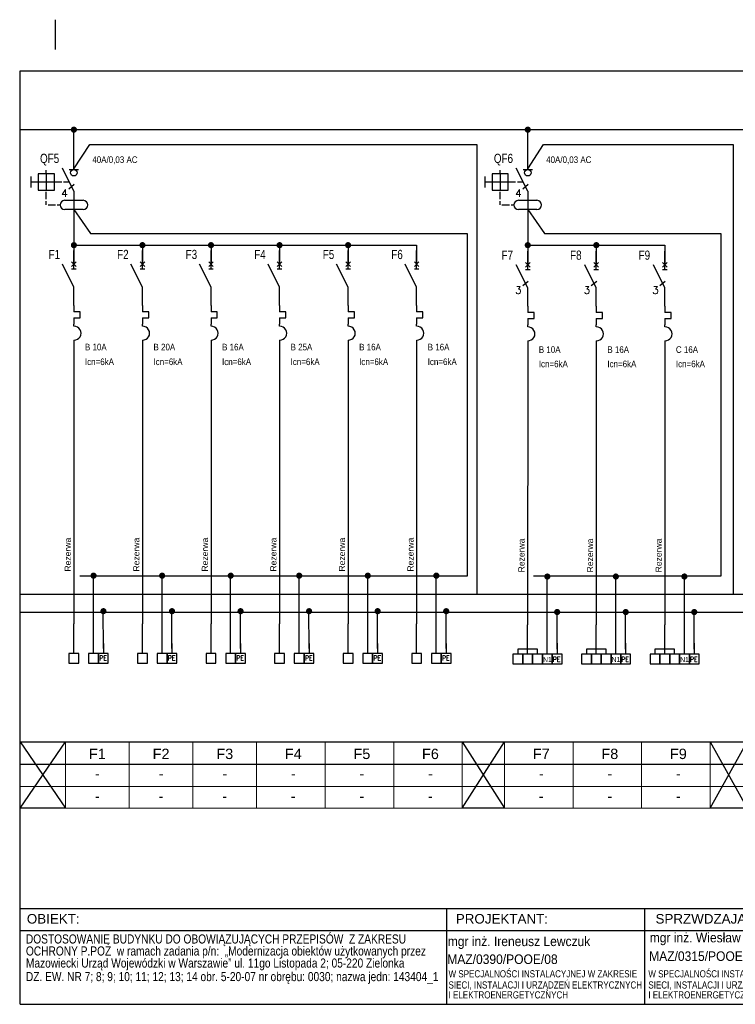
# Model space of a CAD drawing. Header units: millimetres. Extents: x 83969 to 164243, y -22860 to 4849.
# Tile 33 of 116: x 163612 to 163670, y -22377 to -22296. Entities that reach past the tile are written whole.
import ezdxf
from ezdxf.enums import TextEntityAlignment as Align

# ---------------------------------------------------------------- set-up
doc = ezdxf.new("R2010")
doc.units = ezdxf.units.MM
doc.linetypes.add('DASHED', pattern=[19.05, 12.7, -6.35])
doc.layers.get('0').update_dxf_attribs({"color": 251, "lineweight": 0})
for name, color, linetype in [('! GB N', 5, 'Continuous'), ('! GB Odbiory', 7, 'Continuous'), ('! GB Opis', 7, 'Continuous'), ('! GB PE', 96, 'Continuous'), ('! GB Przewody', 7, 'Continuous'), ('! GB Zabezpieczenia', 7, 'Continuous'), ('!TABELKA', 7, 'Continuous'), ('2DE_TXTART', 7, 'Continuous'), ('2DE_TXTCAR', 7, 'Continuous'), ('2DE_TXTFUN', 7, 'Continuous'), ('2DE_TXTLNK', 7, 'Continuous'), ('2DE_TXTMAN', 7, 'Continuous'), ('2DE_TXTNUM', 7, 'Continuous'), ('2DE_TXTORD', 7, 'Continuous'), ('2DE_TXTOTH', 7, 'Continuous'), ('2DE_TXTPFN', 7, 'Continuous'), ('2DE_TXTPIN', 7, 'Continuous'), ('B_strefy', 253, 'Continuous'), ('ROZDZIELNICE', 7, 'Continuous')]:
    doc.layers.add(name, color=color, linetype=linetype)
doc.layers.add('E_schematy 2', color=3, linetype='Continuous', lineweight=20)
doc.layers.add('E_TXT', color=3, linetype='Continuous', lineweight=25)
doc.styles.add('Arial', font='arial.ttf')
doc.styles.add('CP_ATTR', font='ROMANS.SHX')
doc.styles.add('CP_ELATT', font='cp_simplex.shx')
doc.styles.add('CP_ELATT_IT', font='cp_simplex.shx', dxfattribs={"oblique": 15})
doc.styles.add('Romans', font='romans.shx', dxfattribs={"width": 0.8})
doc.styles.get("Standard").update_dxf_attribs({"font": 'arial.ttf'})

# ---------------------------------------------------------------- blocks, each defined once
blk = doc.blocks.new('cpelv_niec07_ns0024h')
for p, q in [((0, 3.38), (0, 7.5)), ((-7.5, 2.2), (-7.5, 3.2)), ((0, -2.5), (-3.12, 3.75)), ((-1.25, 3.38), (1.25, 3.38)), ((-11.7, 1.5), (-11.7, -1.5)), ((-11.7, 0), (-9.7, 0)), ((-9.7, 0), (-5.3, 0)), ((-7.5, 2.2), (-7.5, -2.2)), ((-5.3, 0), (-3.3, 0)), ((-2.8, 0), (-1.25, 0)), ((-1.36, -1.85), (0.11, -0.65)), ((0, -2.5), (0, -10)), ((-7.5, -4.7), (-7.5, -2.7)), ((-7.5, -6.25), (-7.5, -5.2)), ((-2.5, -5), (2.5, -5)), ((-7, -6.25), (-5, -6.25)), ((-4.5, -6.25), (-3.75, -6.25)), ((2.5, -7.5), (-2.5, -7.5))]:
    blk.add_line(p, q)
blk.add_lwpolyline([(-9.7, -2.2), (-5.3, -2.2), (-5.3, 2.2), (-9.7, 2.2)], close=True)
blk.add_circle((0, 2.5), 0.884)
for centre, start, end in [((-2.5, -6.25), 90, 270), ((2.5, -6.25), 270, 90)]:
    blk.add_arc(centre, 1.25, start, end)
at = {"style": 'CP_ATTR'}
blk.add_text('4', height=2, dxfattribs=at).set_placement((-3.4, -4.09))
at = {"linetype": 'ByBlock', "style": 'CP_ELATT_IT', "flags": 9}
for tag in ['VOLTAGE', 'IP', 'CURRENT', 'EL-STATUS', 'POWER', 'PRODUCT-TYPE', 'NUMBER', 'GROUP', 'NAME']:
    blk.add_attdef(tag, (1, 0.94), '', height=0.1, dxfattribs=at)
at = {"layer": '2DE_TXTART', "linetype": 'ByBlock', "style": 'CP_ELATT', "width": 0.9, "flags": 8}
blk.add_attdef('ARTICLE', (5, 5.14), '', height=1.8, dxfattribs=at)
at = {"layer": '2DE_TXTCAR', "linetype": 'ByBlock', "style": 'CP_ELATT', "width": 0.8, "flags": 8}
blk.add_attdef('CHARACTER', text='', height=2.5, dxfattribs=at).set_placement((-9, -6.86), align=Align.RIGHT)
at = {"layer": '2DE_TXTFUN', "linetype": 'ByBlock', "style": 'CP_ELATT', "width": 0.9, "flags": 8}
blk.add_attdef('FUNCTION', (5, -3.86), '', height=1.8, dxfattribs=at)
at = {"layer": '2DE_TXTLNK', "linetype": 'ByBlock', "style": 'CP_ELATT_IT', "oblique": 15, "width": 0.8, "flags": 8}
blk.add_attdef('LINK', text='', height=2.5, dxfattribs=at).set_placement((-9, -10.86), align=Align.RIGHT)
at = {"layer": '2DE_TXTMAN', "linetype": 'ByBlock', "style": 'CP_ELATT', "width": 0.9, "flags": 8}
blk.add_attdef('PRODUCER', (5, 2.14), '', height=1.8, dxfattribs=at)
at = {"layer": '2DE_TXTNUM', "linetype": 'ByBlock', "style": 'CP_ELATT', "width": 0.8, "flags": 8}
blk.add_attdef('TAG', text='', height=2.5, dxfattribs=at).set_placement((-4, 5.14), align=Align.RIGHT)
at = {"layer": '2DE_TXTORD', "linetype": 'ByBlock', "style": 'CP_ELATT', "width": 0.9, "flags": 8}
blk.add_attdef('ORDER-NO', (5, -0.86), '', height=1.8, dxfattribs=at)
at = {"layer": '2DE_TXTOTH', "linetype": 'ByBlock', "style": 'CP_ELATT', "width": 0.9, "flags": 8}
blk.add_attdef('OTHER', (5, -6.86), '', height=1.8, dxfattribs=at)
at = {"layer": '2DE_TXTPFN', "linetype": 'ByBlock', "style": 'CP_ELATT', "width": 0.8, "flags": 8}
blk.add_attdef('CF1', (0.5, 8), '', height=1.8, dxfattribs=at)
blk.add_attdef('CF2', text='', height=1.8, dxfattribs=at).set_placement((0.5, -10.5), align=Align.TOP_LEFT)
at = {"layer": '2DE_TXTPIN', "linetype": 'ByBlock', "style": 'CP_ELATT', "width": 0.8, "flags": 8}
blk.add_attdef('CP1', (-0.8, 5.5), '', height=1.8, rotation=90, dxfattribs=at)
blk.add_attdef('CP2', text='', height=1.8, rotation=90, dxfattribs=at).set_placement((-0.8, -9), align=Align.RIGHT)
blk = doc.blocks.new('cpelv_niec07_ns0026h')
for p, q in [((0, 2.5), (0, 7.5)), ((0, -2.5), (-3.12, 3.75)), ((0.62, 4.38), (-0.63, 3.12)), ((-0.63, 4.38), (0.62, 3.12)), ((-0.63, 2.5), (0.62, 2.5)), ((0, -7.5), (0, -2.5)), ((0, -7.5), (0, -9.15)), ((1.7, -9.15), (0, -9.15)), ((1.7, -10.85), (1.7, -9.15)), ((0, -10.85), (1.7, -10.85)), ((0, -10.85), (0, -12.5)), ((0, -13.12), (0, -12.5)), ((0, -16.87), (0, -17.5))]:
    blk.add_line(p, q)
at = {"linetype": 'Continuous'}
blk.add_line((0, -17.5), (0, -22.5), dxfattribs=at)
blk.add_arc((0.06, -15), 1.88, 268.2798, 91.7202)
at = {"linetype": 'ByBlock', "style": 'CP_ELATT_IT', "flags": 9}
for tag in ['VOLTAGE', 'IP', 'CURRENT', 'EL-STATUS', 'POWER', 'PRODUCT-TYPE', 'NUMBER', 'GROUP', 'NAME']:
    blk.add_attdef(tag, (1, 0.94), '', height=0.1, dxfattribs=at)
at = {"layer": '2DE_TXTART', "linetype": 'ByBlock', "style": 'CP_ELATT', "width": 0.9, "flags": 8}
blk.add_attdef('ARTICLE', (3, 5.14), '', height=1.8, dxfattribs=at)
at = {"layer": '2DE_TXTCAR', "linetype": 'ByBlock', "style": 'CP_ELATT', "width": 0.8, "flags": 8}
blk.add_attdef('CHARACTER', text='', height=2.5, dxfattribs=at).set_placement((-4, -6.86), align=Align.RIGHT)
at = {"layer": '2DE_TXTFUN', "linetype": 'ByBlock', "style": 'CP_ELATT', "width": 0.9, "flags": 8}
blk.add_attdef('FUNCTION', (3, -3.86), '', height=1.8, dxfattribs=at)
at = {"layer": '2DE_TXTLNK', "linetype": 'ByBlock', "style": 'CP_ELATT_IT', "oblique": 15, "width": 0.8, "flags": 8}
blk.add_attdef('LINK', text='', height=2.5, dxfattribs=at).set_placement((-4, -10.86), align=Align.RIGHT)
at = {"layer": '2DE_TXTMAN', "linetype": 'ByBlock', "style": 'CP_ELATT', "width": 0.9, "flags": 8}
blk.add_attdef('PRODUCER', (3, 2.14), '', height=1.8, dxfattribs=at)
at = {"layer": '2DE_TXTNUM', "linetype": 'ByBlock', "style": 'CP_ELATT', "width": 0.8, "flags": 8}
blk.add_attdef('TAG', text='', height=2.5, dxfattribs=at).set_placement((-4, 5.14), align=Align.RIGHT)
at = {"layer": '2DE_TXTORD', "linetype": 'ByBlock', "style": 'CP_ELATT', "width": 0.9, "flags": 8}
blk.add_attdef('ORDER-NO', (3, -0.86), '', height=1.8, dxfattribs=at)
at = {"layer": '2DE_TXTOTH', "linetype": 'ByBlock', "style": 'CP_ELATT', "width": 0.9, "flags": 8}
blk.add_attdef('OTHER', (3, -6.86), '', height=1.8, dxfattribs=at)
at = {"layer": '2DE_TXTPFN', "linetype": 'ByBlock', "style": 'CP_ELATT', "width": 0.8, "flags": 8}
blk.add_attdef('CF1', (0.5, 8), '', height=1.8, dxfattribs=at)
blk.add_attdef('CF2', text='', height=1.8, dxfattribs=at).set_placement((0.5, -23), align=Align.TOP_LEFT)
at = {"layer": '2DE_TXTPIN', "linetype": 'ByBlock', "style": 'CP_ELATT', "width": 0.8, "flags": 8}
blk.add_attdef('CP1', (-0.8, 5.5), '', height=1.8, rotation=90, dxfattribs=at)
blk.add_attdef('CP2', text='', height=1.8, rotation=90, dxfattribs=at).set_placement((-0.8, -20.5), align=Align.RIGHT)
blk = doc.blocks.new('LISTWA 1_N_PE')
for p, q in [((0, -24), (0, 0)), ((16, -24), (16, -8)), ((24, -16), (24, -24))]:
    blk.add_line(p, q)
for points in [[(-4, -32), (4, -32), (4, -24), (-4, -24)], [(12, -32), (20, -32), (20, -24), (12, -24)], [(20, -32), (28, -32), (28, -24), (20, -24)]]:
    blk.add_lwpolyline(points, close=True)
at = {"style": 'Romans', "width": 0.8}
blk.add_text('PE', height=4, dxfattribs=at).set_placement((20.73, -29.79))
at = {"width": 0.75}
blk.add_attdef('N', (12.85, -30.3), '', height=4, dxfattribs=at)
for tag, p in [('PRZEWÓD', (-4.36, -39.93)), ('MOC', (6.8, -47.63))]:
    blk.add_attdef(tag, p, '', height=4.75)
at = {"flags": 4}
blk.add_attdef('NR ', (9.64, -55.59), '', height=4.75, dxfattribs=at)
blk = doc.blocks.new('ZACISKI_3FAZY')
for p, q in [((0, -24), (0, 0)), ((16, -24), (16, -7)), ((24, -15), (24, -24)), ((-8, -20), (-8, -24)), ((8, -20), (-8, -20)), ((8, -24), (8, -20))]:
    blk.add_line(p, q)
for points in [[(-11.93, -32.01), (-3.93, -32.01), (-3.93, -24.01), (-11.93, -24.01)], [(-3.93, -32.01), (4.07, -32.01), (4.07, -24.01), (-3.93, -24.01)], [(4.07, -32.01), (12.07, -32.01), (12.07, -24.01), (4.07, -24.01)], [(12.07, -32.01), (20.07, -32.01), (20.07, -24.01), (12.07, -24.01)], [(20.07, -32.01), (28.07, -32.01), (28.07, -24.01), (20.07, -24.01)]]:
    blk.add_lwpolyline(points, close=True)
at = {"style": 'Romans', "width": 0.8}
blk.add_text('PE', height=4, dxfattribs=at).set_placement((20.59, -30.18))
for tag, height, width, p in [('N', 4, 0.75, (16.12, -30.19)), ('PRZEWÓD', 6, 0.8, (8.19, -48)), ('MOC', 6, 0.8, (9.14, -63.64))]:
    blk.add_attdef(tag, text='', height=height, dxfattribs=dict(width=width)).set_placement(p, align=Align.CENTER)
at = {"width": 0.8, "flags": 4}
blk.add_attdef('NR ', text='', height=6, dxfattribs=at).set_placement((11.98, -79.6), align=Align.CENTER)
blk = doc.blocks.new('cpelv_niec07_ns0029h')
for p, q in [((0, 2.5), (0, 7.5)), ((0, -2.5), (-3.12, 3.75)), ((0.62, 4.38), (-0.63, 3.12)), ((-0.63, 4.38), (0.62, 3.12)), ((-0.63, 2.5), (0.62, 2.5)), ((-1.36, -1.85), (0.11, -0.65)), ((0, -7.5), (0, -2.5)), ((0, -7.5), (0, -9.15)), ((1.7, -9.15), (0, -9.15)), ((1.7, -10.85), (1.7, -9.15)), ((0, -10.85), (1.7, -10.85)), ((0, -10.85), (0, -12.5)), ((0, -13.12), (0, -12.5)), ((0, -16.87), (0, -17.5))]:
    blk.add_line(p, q)
at = {"linetype": 'Continuous'}
blk.add_line((0, -17.5), (0, -22.5), dxfattribs=at)
blk.add_arc((0.06, -15), 1.88, 268.2798, 91.7202)
at = {"style": 'CP_ATTR'}
blk.add_text('3', height=2, dxfattribs=at).set_placement((-3.4, -4.09))
at = {"linetype": 'ByBlock', "style": 'CP_ELATT_IT', "flags": 9}
for tag in ['VOLTAGE', 'IP', 'CURRENT', 'EL-STATUS', 'POWER', 'PRODUCT-TYPE', 'NUMBER', 'GROUP', 'NAME']:
    blk.add_attdef(tag, (1, 0.94), '', height=0.1, dxfattribs=at)
at = {"layer": '2DE_TXTART', "linetype": 'ByBlock', "style": 'CP_ELATT', "width": 0.9, "flags": 8}
blk.add_attdef('ARTICLE', (3, 5.14), '', height=1.8, dxfattribs=at)
at = {"layer": '2DE_TXTCAR', "linetype": 'ByBlock', "style": 'CP_ELATT', "width": 0.8, "flags": 8}
blk.add_attdef('CHARACTER', text='', height=2.5, dxfattribs=at).set_placement((-4, -6.86), align=Align.RIGHT)
at = {"layer": '2DE_TXTFUN', "linetype": 'ByBlock', "style": 'CP_ELATT', "width": 0.9, "flags": 8}
blk.add_attdef('FUNCTION', (3, -3.86), '', height=1.8, dxfattribs=at)
at = {"layer": '2DE_TXTLNK', "linetype": 'ByBlock', "style": 'CP_ELATT_IT', "oblique": 15, "width": 0.8, "flags": 8}
blk.add_attdef('LINK', text='', height=2.5, dxfattribs=at).set_placement((-4, -10.86), align=Align.RIGHT)
at = {"layer": '2DE_TXTMAN', "linetype": 'ByBlock', "style": 'CP_ELATT', "width": 0.9, "flags": 8}
blk.add_attdef('PRODUCER', (3, 2.14), '', height=1.8, dxfattribs=at)
at = {"layer": '2DE_TXTNUM', "linetype": 'ByBlock', "style": 'CP_ELATT', "width": 0.8, "flags": 8}
blk.add_attdef('TAG', text='', height=2.5, dxfattribs=at).set_placement((-4, 5.14), align=Align.RIGHT)
at = {"layer": '2DE_TXTORD', "linetype": 'ByBlock', "style": 'CP_ELATT', "width": 0.9, "flags": 8}
blk.add_attdef('ORDER-NO', (3, -0.86), '', height=1.8, dxfattribs=at)
at = {"layer": '2DE_TXTOTH', "linetype": 'ByBlock', "style": 'CP_ELATT', "width": 0.9, "flags": 8}
blk.add_attdef('OTHER', (3, -6.86), '', height=1.8, dxfattribs=at)
at = {"layer": '2DE_TXTPFN', "linetype": 'ByBlock', "style": 'CP_ELATT', "width": 0.8, "flags": 8}
blk.add_attdef('CF1', (0.5, 8), '', height=1.8, dxfattribs=at)
blk.add_attdef('CF2', text='', height=1.8, dxfattribs=at).set_placement((0.5, -23), align=Align.TOP_LEFT)
at = {"layer": '2DE_TXTPIN', "linetype": 'ByBlock', "style": 'CP_ELATT', "width": 0.8, "flags": 8}
blk.add_attdef('CP1', (-0.8, 5.5), '', height=1.8, rotation=90, dxfattribs=at)
blk.add_attdef('CP2', text='', height=1.8, rotation=90, dxfattribs=at).set_placement((-0.8, -20.5), align=Align.RIGHT)
blk = doc.blocks.new('ramka A4')
at = {"linetype": 'ByBlock', "ltscale": 10}
blk.add_line((7.46, 199.45), (7.46, 205.66), dxfattribs=at)
for p, q in [((0.08, 0), (0.08, 195)), ((0.08, 195), (287.46, 195)), ((287.46, 0), (287.46, 195)), ((0.08, 20), (287.46, 20)), ((89.13, 20), (89.13, 0)), ((130.5, 20), (130.5, 0)), ((172.08, 20), (172.08, 0)), ((202.17, 20), (202.17, 0)), ((249.93, 20), (249.93, 0)), ((269.04, 20), (269.04, 0)), ((0.08, 15.39), (287.46, 15.39)), ((0.08, 0), (287.46, 0))]:
    blk.add_line(p, q)
for points in [[(249.93, 9.44), (269.04, 9.44)], [(249.93, 5.53), (269.04, 5.53)]]:
    blk.add_lwpolyline(points)
at = {"layer": '!TABELKA', "style": 'Arial'}
for s, height, width, p in [('DOSTOSOWANIE BUDYNKU DO OBOWIĄZUJĄCYCH PRZEPISÓW  Z ZAKRESU ', 1.9, 0.8, (1.3, 12.7)), ('mgr inż. Ireneusz Lewczuk', 2, 0.9, (89.41, 12.16)), ('mgr inż. Wiesław Kołodziej', 2, 0.9, (131.59, 12.94)), ('OCHRONY P.POŻ  w ramach zadania p/n:  „Modernizacja obiektów użytkowanych przez ', 1.9, 0.8, (1.3, 10.19)), ('mgr inż. Piotr Tarasiuk', 2, 0.9, (173.3, 11.9)), ('MAZ/0390/POOE/08', 2, 0.9, (89.3, 8.42)), ('MAZ/0315/POOE/15', 2, 0.9, (131.47, 9.06)), ('Mazowiecki Urząd Wojewódzki w Warszawie” ul. 11go Listopada 2; 05-220 Zielonka ', 1.9, 0.8, (1.3, 7.67)), ('DZ. EW. NR 7; 8; 9; 10; 11; 12; 13; 14 obr. 5-20-07 nr obrębu: 0030; nazwa jedn: 143404_1', 1.9, 0.8, (1.3, 4.84)), ('W SPECJALNOŚCI INSTALACYJNEJ W ZAKRESIE ', 1.5, 0.8, (89.57, 5.62)), ('W SPECJALNOŚCI INSTALACYJNEJ W ZAKRESIE ', 1.5, 0.8, (131.3, 5.62)), ('SIECI, INSTALACJI I URZĄDZEŃ ELEKTRYCZNYCH ', 1.5, 0.8, (89.57, 3.29)), ('SIECI, INSTALACJI I URZĄDZEŃ ELEKTRYCZNYCH ', 1.5, 0.8, (131.3, 3.29)), ('I ELEKTROENERGETYCZNYCH', 1.5, 0.8, (89.57, 1.22)), ('I ELEKTROENERGETYCZNYCH', 1.5, 0.8, (131.3, 1.22))]:
    blk.add_text(s, height=height, dxfattribs=dict(at, width=width)).set_placement(p)
at = {"style": 'Arial'}
for s, p in [('OBIEKT:', (1.49, 16.86)), ('PROJEKTANT:', (91.09, 16.86)), ('SPRZWDZAJĄCY:', (132.8, 16.86)), ('OPRACOWANIE:', (174.08, 16.86)), ('TEMAT:', (204.17, 16.86)), ('BRANŻA:', (251.93, 16.86)), ('NR RYS.', (269.46, 16.86)), ('FAZA:', (251.94, 6.5))]:
    blk.add_text(s, height=2, dxfattribs=at).set_placement(p)

msp = doc.modelspace()

# ---------------------------------------------------------------- linework, layer by layer
at = {"layer": '! GB N', "ltscale": 2}
msp.add_line((163611.754, -22343.266), (163723.864, -22343.266), dxfattribs=at)
at = {"layer": '! GB N'}
for points in [[(163616.17, -22308.607), (163617.464, -22306.609), (163648.99, -22306.611), (163648.996, -22343.266)], [(163653.139, -22308.607), (163654.432, -22306.609), (163669.863, -22306.611), (163669.868, -22343.266)], [(163616.17, -22311.92), (163617.524, -22313.874), (163648.192, -22313.874), (163648.192, -22341.793), (163616.646, -22341.793)], [(163653.139, -22311.92), (163654.492, -22313.874), (163668.87, -22313.874), (163668.87, -22341.793), (163653.614, -22341.793)]]:
    msp.add_lwpolyline(points, dxfattribs=at)
at = {"layer": '! GB N', "color": 5, "linetype": 'DASHED', "ltscale": 2, "const_width": 0.25}
for points in [[(163617.648, -22341.746, 1), (163617.898, -22341.746, 1)], [(163623.231, -22341.746, 1), (163623.481, -22341.746, 1)], [(163628.815, -22341.746, 1), (163629.065, -22341.746, 1)], [(163634.399, -22341.746, 1), (163634.649, -22341.746, 1)], [(163639.983, -22341.746, 1), (163640.233, -22341.746, 1)], [(163645.566, -22341.746, 1), (163645.816, -22341.746, 1)], [(163654.606, -22341.816, 1), (163654.856, -22341.816, 1)], [(163660.19, -22341.816, 1), (163660.44, -22341.816, 1)], [(163665.774, -22341.816, 1), (163666.024, -22341.816, 1)]]:
    msp.add_lwpolyline(points, format="xyb", close=True, dxfattribs=at)
at = {"layer": '! GB PE', "ltscale": 2}
msp.add_line((163611.754, -22344.709), (163723.864, -22344.709), dxfattribs=at)
at = {"layer": '! GB Przewody'}
for p, q in [((163616.17, -22307.401), (163616.17, -22305.412)), ((163616.17, -22308.655), (163616.17, -22305.537)), ((163653.139, -22307.401), (163653.139, -22305.412)), ((163653.139, -22308.655), (163653.139, -22305.537)), ((163616.17, -22312.67), (163616.17, -22316.426)), ((163653.139, -22312.67), (163653.139, -22316.426)), ((163616.17, -22314.821), (163644.089, -22314.821)), ((163621.754, -22314.821), (163621.754, -22316.426)), ((163627.338, -22314.821), (163627.338, -22316.426)), ((163632.922, -22314.821), (163632.922, -22316.426)), ((163638.505, -22314.821), (163638.505, -22316.426)), ((163644.089, -22314.821), (163644.089, -22316.426)), ((163653.139, -22314.821), (163664.306, -22314.821)), ((163658.722, -22314.821), (163658.722, -22316.426)), ((163664.306, -22314.821), (163664.306, -22316.426)), ((163653.139, -22323.078), (163653.128, -22345.739)), ((163658.722, -22323.078), (163658.712, -22345.739)), ((163664.306, -22323.078), (163664.296, -22345.739)), ((163616.17, -22324.243), (163616.17, -22345.673)), ((163621.754, -22324.243), (163621.754, -22345.673)), ((163627.338, -22324.243), (163627.338, -22345.673)), ((163632.922, -22324.243), (163632.922, -22345.673)), ((163638.505, -22324.243), (163638.505, -22345.673)), ((163644.089, -22324.243), (163644.089, -22345.673))]:
    msp.add_line(p, q, dxfattribs=at)
at = {"layer": '! GB Przewody', "const_width": 0.25}
for points in [[(163616.045, -22305.412, 1), (163616.295, -22305.412, 1)], [(163653.014, -22305.412, 1), (163653.264, -22305.412, 1)], [(163616.045, -22314.821, 1), (163616.295, -22314.821, 1)], [(163621.629, -22314.821, 1), (163621.879, -22314.821, 1)], [(163627.213, -22314.821, 1), (163627.463, -22314.821, 1)], [(163632.797, -22314.821, 1), (163633.047, -22314.821, 1)], [(163638.38, -22314.821, 1), (163638.63, -22314.821, 1)], [(163653.014, -22314.821, 1), (163653.264, -22314.821, 1)], [(163658.597, -22314.821, 1), (163658.847, -22314.821, 1)], [(163618.451, -22344.639, 1), (163618.701, -22344.639, 1)], [(163624.035, -22344.639, 1), (163624.285, -22344.639, 1)], [(163629.619, -22344.639, 1), (163629.869, -22344.639, 1)], [(163635.203, -22344.639, 1), (163635.453, -22344.639, 1)], [(163640.786, -22344.639, 1), (163641.036, -22344.639, 1)], [(163646.37, -22344.639, 1), (163646.62, -22344.639, 1)], [(163655.41, -22344.709, 1), (163655.66, -22344.709, 1)], [(163660.993, -22344.709, 1), (163661.243, -22344.709, 1)], [(163666.577, -22344.709, 1), (163666.827, -22344.709, 1)]]:
    msp.add_lwpolyline(points, format="xyb", close=True, dxfattribs=at)
at = {"layer": '! GB Przewody'}
for points in [[(163611.786, -22305.412), (163723.864, -22305.412)], [(163617.77, -22346.473), (163617.77, -22341.746)], [(163623.354, -22346.473), (163623.354, -22341.746)], [(163628.938, -22346.473), (163628.938, -22341.746)], [(163634.522, -22346.473), (163634.522, -22341.746)], [(163640.105, -22346.473), (163640.105, -22341.746)], [(163645.689, -22346.473), (163645.689, -22341.746)], [(163654.729, -22346.542), (163654.729, -22341.816)], [(163660.313, -22346.542), (163660.313, -22341.816)], [(163665.896, -22346.542), (163665.896, -22341.816)], [(163618.57, -22347.673), (163618.564, -22344.578)], [(163624.154, -22347.673), (163624.147, -22344.578)], [(163629.738, -22347.673), (163629.731, -22344.578)], [(163635.322, -22347.673), (163635.315, -22344.578)], [(163640.905, -22347.673), (163640.899, -22344.578)], [(163646.489, -22347.673), (163646.482, -22344.578)], [(163655.529, -22347.742), (163655.522, -22344.647)], [(163661.113, -22347.742), (163661.106, -22344.647)], [(163666.696, -22347.742), (163666.689, -22344.647)]]:
    msp.add_lwpolyline(points, dxfattribs=at)
at = {"layer": 'B_strefy', "color": 7, "linetype": 'Continuous'}
msp.add_line((163611.786, -22357.091), (163723.864, -22357.091), dxfattribs=at)
at = {"layer": 'E_schematy 2', "color": 7, "linetype": 'Continuous'}
for p, q in [((163615.486, -22355.286), (163615.486, -22360.688)), ((163620.674, -22355.286), (163620.674, -22360.652)), ((163620.674, -22355.286), (163620.674, -22360.688)), ((163625.862, -22355.286), (163625.862, -22360.652)), ((163625.862, -22355.286), (163625.862, -22360.688)), ((163631.05, -22355.286), (163631.05, -22360.652)), ((163631.05, -22355.286), (163631.05, -22360.688)), ((163636.633, -22355.286), (163636.633, -22360.652)), ((163636.633, -22355.286), (163636.633, -22360.688)), ((163642.217, -22355.286), (163642.217, -22360.652)), ((163642.217, -22355.286), (163642.217, -22360.688)), ((163647.801, -22355.286), (163647.801, -22360.652)), ((163647.801, -22355.286), (163647.801, -22360.688)), ((163651.246, -22355.286), (163651.246, -22360.652)), ((163651.246, -22355.286), (163651.246, -22360.688)), ((163651.246, -22355.286), (163651.246, -22360.688)), ((163656.83, -22355.286), (163656.83, -22360.652)), ((163656.83, -22355.286), (163656.83, -22360.688)), ((163662.414, -22355.286), (163662.414, -22360.652)), ((163662.414, -22355.286), (163662.414, -22360.688)), ((163667.998, -22355.286), (163667.998, -22360.652)), ((163667.998, -22355.286), (163667.998, -22360.688)), ((163611.786, -22357.091), (163723.864, -22357.091)), ((163611.786, -22357.091), (163723.864, -22357.091)), ((163611.786, -22358.921), (163723.864, -22358.921)), ((163611.786, -22360.688), (163723.864, -22360.688))]:
    msp.add_line(p, q, dxfattribs=at)
at = {"layer": 'ROZDZIELNICE'}
for points in [[(163611.786, -22355.286), (163723.864, -22355.286)], [(163611.786, -22355.286), (163615.486, -22360.688), (163611.786, -22360.688), (163615.486, -22355.286)], [(163647.801, -22355.286), (163651.246, -22360.688), (163647.801, -22360.688), (163651.246, -22355.286)], [(163667.998, -22355.286), (163671.017, -22360.688), (163667.998, -22360.688), (163671.017, -22355.286)]]:
    msp.add_lwpolyline(points, dxfattribs=at)

# ---------------------------------------------------------------- block references
at = {"layer": '! GB Odbiory', "xscale": 0.1, "yscale": 0.1, "zscale": 0.1}
for p in [(163616.17, -22345.683), (163621.754, -22345.683), (163627.338, -22345.683), (163632.922, -22345.683), (163638.505, -22345.683), (163644.089, -22345.683)]:
    msp.add_blockref('LISTWA 1_N_PE', p, dxfattribs=at)
at = {"layer": '! GB Odbiory'}
ref = msp.add_blockref('ZACISKI_3FAZY', (163653.128, -22345.739), dxfattribs=dict(at, xscale=0.1, yscale=0.1, zscale=0.1))
ref.add_attrib('N', 'N1', dxfattribs={"layer": '0', "height": 0.4, "width": 0.8}).set_placement((163654.741, -22348.9), align=Align.BOTTOM_CENTER)
ref = msp.add_blockref('ZACISKI_3FAZY', (163658.712, -22345.739), dxfattribs=dict(at, xscale=0.1, yscale=0.1, zscale=0.1))
ref.add_attrib('N', 'N1', dxfattribs={"layer": '0', "height": 0.4, "width": 0.8}).set_placement((163660.324, -22348.9), align=Align.BOTTOM_CENTER)
ref = msp.add_blockref('ZACISKI_3FAZY', (163664.296, -22345.739), dxfattribs=dict(at, xscale=0.1, yscale=0.1, zscale=0.1))
ref.add_attrib('N', 'N1', dxfattribs={"layer": '0', "height": 0.4, "width": 0.8}).set_placement((163665.908, -22348.9), align=Align.BOTTOM_CENTER)
at = {"layer": '! GB Zabezpieczenia'}
ref = msp.add_blockref('cpelv_niec07_ns0024h', (163616.17, -22309.67), dxfattribs=dict(at, xscale=0.3, yscale=0.3, zscale=0.3))
ref.add_attrib('TAG', 'QF5', dxfattribs={"layer": '! GB Opis', "linetype": 'ByBlock', "height": 0.75, "style": 'CP_ELATT', "width": 0.8, "flags": 8}).set_placement((163614.97, -22308.129), align=Align.RIGHT)
ref.add_attrib('ARTICLE', '40A/0,03 AC', (163617.67, -22308.129), dxfattribs={"layer": '! GB Opis', "linetype": 'ByBlock', "height": 0.54, "style": 'CP_ELATT', "width": 0.9, "flags": 8})
ref = msp.add_blockref('cpelv_niec07_ns0024h', (163653.139, -22309.67), dxfattribs=dict(at, xscale=0.3, yscale=0.3, zscale=0.3))
ref.add_attrib('TAG', 'QF6', dxfattribs={"layer": '! GB Opis', "linetype": 'ByBlock', "height": 0.75, "style": 'CP_ELATT', "width": 0.8, "flags": 8}).set_placement((163651.939, -22308.129), align=Align.RIGHT)
ref.add_attrib('ARTICLE', '40A/0,03 AC', (163654.639, -22308.129), dxfattribs={"layer": '! GB Opis', "linetype": 'ByBlock', "height": 0.54, "style": 'CP_ELATT', "width": 0.9, "flags": 8})
ref = msp.add_blockref('cpelv_niec07_ns0026h', (163616.17, -22317.496), dxfattribs=dict(at, xscale=0.3, yscale=0.3, zscale=0.3))
ref.add_attrib('TAG', 'F1', dxfattribs={"layer": '2DE_TXTNUM', "color": 7, "linetype": 'ByBlock', "height": 0.75, "style": 'CP_ELATT', "width": 0.8, "flags": 8}).set_placement((163615.042, -22315.953), align=Align.RIGHT)
ref.add_attrib('ARTICLE', 'B 10A', (163617.07, -22323.393), dxfattribs={"layer": '2DE_TXTART', "color": 7, "linetype": 'ByBlock', "height": 0.54, "style": 'CP_ELATT', "width": 0.9, "flags": 8})
ref.add_attrib('PRODUCER', 'Icn=6kA', (163617.07, -22324.592), dxfattribs={"layer": '2DE_TXTMAN', "color": 7, "linetype": 'ByBlock', "height": 0.54, "style": 'CP_ELATT', "width": 0.9, "flags": 8})
ref = msp.add_blockref('cpelv_niec07_ns0026h', (163621.754, -22317.496), dxfattribs=dict(at, xscale=0.3, yscale=0.3, zscale=0.3))
ref.add_attrib('TAG', 'F2', dxfattribs={"layer": '2DE_TXTNUM', "color": 7, "linetype": 'ByBlock', "height": 0.75, "style": 'CP_ELATT', "width": 0.8, "flags": 8}).set_placement((163620.625, -22315.953), align=Align.RIGHT)
ref.add_attrib('ARTICLE', 'B 20A', (163622.654, -22323.393), dxfattribs={"layer": '2DE_TXTART', "color": 7, "linetype": 'ByBlock', "height": 0.54, "style": 'CP_ELATT', "width": 0.9, "flags": 8})
ref.add_attrib('PRODUCER', 'Icn=6kA', (163622.654, -22324.592), dxfattribs={"layer": '2DE_TXTMAN', "color": 7, "linetype": 'ByBlock', "height": 0.54, "style": 'CP_ELATT', "width": 0.9, "flags": 8})
ref = msp.add_blockref('cpelv_niec07_ns0026h', (163627.338, -22317.496), dxfattribs=dict(at, xscale=0.3, yscale=0.3, zscale=0.3))
ref.add_attrib('TAG', 'F3', dxfattribs={"layer": '2DE_TXTNUM', "color": 7, "linetype": 'ByBlock', "height": 0.75, "style": 'CP_ELATT', "width": 0.8, "flags": 8}).set_placement((163626.209, -22315.953), align=Align.RIGHT)
ref.add_attrib('ARTICLE', 'B 16A', (163628.238, -22323.393), dxfattribs={"layer": '2DE_TXTART', "color": 7, "linetype": 'ByBlock', "height": 0.54, "style": 'CP_ELATT', "width": 0.9, "flags": 8})
ref.add_attrib('PRODUCER', 'Icn=6kA', (163628.238, -22324.592), dxfattribs={"layer": '2DE_TXTMAN', "color": 7, "linetype": 'ByBlock', "height": 0.54, "style": 'CP_ELATT', "width": 0.9, "flags": 8})
ref = msp.add_blockref('cpelv_niec07_ns0026h', (163632.922, -22317.496), dxfattribs=dict(at, xscale=0.3, yscale=0.3, zscale=0.3))
ref.add_attrib('TAG', 'F4', dxfattribs={"layer": '2DE_TXTNUM', "color": 7, "linetype": 'ByBlock', "height": 0.75, "style": 'CP_ELATT', "width": 0.8, "flags": 8}).set_placement((163631.793, -22315.953), align=Align.RIGHT)
ref.add_attrib('ARTICLE', 'B 25A', (163633.822, -22323.393), dxfattribs={"layer": '2DE_TXTART', "color": 7, "linetype": 'ByBlock', "height": 0.54, "style": 'CP_ELATT', "width": 0.9, "flags": 8})
ref.add_attrib('PRODUCER', 'Icn=6kA', (163633.822, -22324.592), dxfattribs={"layer": '2DE_TXTMAN', "color": 7, "linetype": 'ByBlock', "height": 0.54, "style": 'CP_ELATT', "width": 0.9, "flags": 8})
ref = msp.add_blockref('cpelv_niec07_ns0026h', (163638.505, -22317.496), dxfattribs=dict(at, xscale=0.3, yscale=0.3, zscale=0.3))
ref.add_attrib('TAG', 'F5', dxfattribs={"layer": '2DE_TXTNUM', "color": 7, "linetype": 'ByBlock', "height": 0.75, "style": 'CP_ELATT', "width": 0.8, "flags": 8}).set_placement((163637.377, -22315.953), align=Align.RIGHT)
ref.add_attrib('ARTICLE', 'B 16A', (163639.405, -22323.393), dxfattribs={"layer": '2DE_TXTART', "color": 7, "linetype": 'ByBlock', "height": 0.54, "style": 'CP_ELATT', "width": 0.9, "flags": 8})
ref.add_attrib('PRODUCER', 'Icn=6kA', (163639.405, -22324.592), dxfattribs={"layer": '2DE_TXTMAN', "color": 7, "linetype": 'ByBlock', "height": 0.54, "style": 'CP_ELATT', "width": 0.9, "flags": 8})
ref = msp.add_blockref('cpelv_niec07_ns0026h', (163644.089, -22317.496), dxfattribs=dict(at, xscale=0.3, yscale=0.3, zscale=0.3))
ref.add_attrib('TAG', 'F6', dxfattribs={"layer": '2DE_TXTNUM', "color": 7, "linetype": 'ByBlock', "height": 0.75, "style": 'CP_ELATT', "width": 0.8, "flags": 8}).set_placement((163642.96, -22315.953), align=Align.RIGHT)
ref.add_attrib('ARTICLE', 'B 16A', (163644.989, -22323.393), dxfattribs={"layer": '2DE_TXTART', "color": 7, "linetype": 'ByBlock', "height": 0.54, "style": 'CP_ELATT', "width": 0.9, "flags": 8})
ref.add_attrib('PRODUCER', 'Icn=6kA', (163644.989, -22324.592), dxfattribs={"layer": '2DE_TXTMAN', "color": 7, "linetype": 'ByBlock', "height": 0.54, "style": 'CP_ELATT', "width": 0.9, "flags": 8})
ref = msp.add_blockref('cpelv_niec07_ns0029h', (163653.139, -22317.552), dxfattribs=dict(at, xscale=0.3, yscale=0.3, zscale=0.3))
ref.add_attrib('TAG', 'F7', dxfattribs={"layer": '2DE_TXTNUM', "color": 7, "linetype": 'ByBlock', "height": 0.75, "style": 'CP_ELATT', "width": 0.8, "flags": 8}).set_placement((163651.939, -22316.011), align=Align.RIGHT)
ref.add_attrib('ARTICLE', 'B 10A', (163654.039, -22323.601), dxfattribs={"layer": '2DE_TXTART', "color": 7, "linetype": 'ByBlock', "height": 0.54, "style": 'CP_ELATT', "width": 0.9, "flags": 8})
ref.add_attrib('PRODUCER', 'Icn=6kA', (163654.039, -22324.766), dxfattribs={"layer": '2DE_TXTMAN', "color": 7, "linetype": 'ByBlock', "height": 0.54, "style": 'CP_ELATT', "width": 0.9, "flags": 8})
ref = msp.add_blockref('cpelv_niec07_ns0029h', (163658.722, -22317.552), dxfattribs=dict(at, xscale=0.3, yscale=0.3, zscale=0.3))
ref.add_attrib('TAG', 'F8', dxfattribs={"layer": '2DE_TXTNUM', "color": 7, "linetype": 'ByBlock', "height": 0.75, "style": 'CP_ELATT', "width": 0.8, "flags": 8}).set_placement((163657.522, -22316.011), align=Align.RIGHT)
ref.add_attrib('ARTICLE', 'B 16A', (163659.622, -22323.601), dxfattribs={"layer": '2DE_TXTART', "color": 7, "linetype": 'ByBlock', "height": 0.54, "style": 'CP_ELATT', "width": 0.9, "flags": 8})
ref.add_attrib('PRODUCER', 'Icn=6kA', (163659.622, -22324.766), dxfattribs={"layer": '2DE_TXTMAN', "color": 7, "linetype": 'ByBlock', "height": 0.54, "style": 'CP_ELATT', "width": 0.9, "flags": 8})
ref = msp.add_blockref('cpelv_niec07_ns0029h', (163664.306, -22317.552), dxfattribs=dict(at, xscale=0.3, yscale=0.3, zscale=0.3))
ref.add_attrib('TAG', 'F9', dxfattribs={"layer": '2DE_TXTNUM', "color": 7, "linetype": 'ByBlock', "height": 0.75, "style": 'CP_ELATT', "width": 0.8, "flags": 8}).set_placement((163663.106, -22316.011), align=Align.RIGHT)
ref.add_attrib('ARTICLE', 'C 16A', (163665.206, -22323.601), dxfattribs={"layer": '2DE_TXTART', "color": 7, "linetype": 'ByBlock', "height": 0.54, "style": 'CP_ELATT', "width": 0.9, "flags": 8})
ref.add_attrib('PRODUCER', 'Icn=6kA', (163665.206, -22324.766), dxfattribs={"layer": '2DE_TXTMAN', "color": 7, "linetype": 'ByBlock', "height": 0.54, "style": 'CP_ELATT', "width": 0.9, "flags": 8})
at = {"layer": '!TABELKA', "xscale": 0.3900000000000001, "yscale": 0.3900000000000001, "zscale": 0.3900000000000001}
msp.add_blockref('ramka A4', (163611.754, -22376.664), dxfattribs=at)

# ---------------------------------------------------------------- texts
at = {"layer": '! GB Opis', "style": 'Arial'}
for p in [(163615.918, -22341.41), (163621.501, -22341.41), (163627.085, -22341.41), (163632.669, -22341.41), (163638.253, -22341.41), (163643.836, -22341.41), (163652.876, -22341.478), (163658.46, -22341.478), (163664.044, -22341.478)]:
    msp.add_text('Rezerwa', height=0.5, rotation=90, dxfattribs=at).set_placement(p)
at = {"layer": 'E_TXT', "color": 7, "linetype": 'Continuous', "style": 'Arial'}
for s, height, p in [('F1', 0.8438, (163617.395, -22356.685)), ('F2', 0.8438, (163622.583, -22356.685)), ('F3', 0.8438, (163627.771, -22356.685)), ('F4', 0.8438, (163633.355, -22356.685)), ('F5', 0.8438, (163638.939, -22356.685)), ('F6', 0.8438, (163644.522, -22356.685)), ('F7', 0.8438, (163653.552, -22356.685)), ('F8', 0.8438, (163659.135, -22356.685)), ('F9', 0.8438, (163664.719, -22356.685)), ('-', 0.844, (163617.886, -22358.294)), ('-', 0.844, (163623.074, -22358.294)), ('-', 0.844, (163628.262, -22358.294)), ('-', 0.844, (163633.846, -22358.294)), ('-', 0.844, (163639.43, -22358.294)), ('-', 0.844, (163645.013, -22358.294)), ('-', 0.844, (163654.043, -22358.294)), ('-', 0.844, (163659.626, -22358.294)), ('-', 0.844, (163665.21, -22358.294)), ('-', 0.844, (163617.881, -22360.125)), ('-', 0.844, (163623.069, -22360.125)), ('-', 0.844, (163628.257, -22360.125)), ('-', 0.844, (163633.841, -22360.125)), ('-', 0.844, (163639.425, -22360.125)), ('-', 0.844, (163645.008, -22360.125)), ('-', 0.844, (163654.038, -22360.125)), ('-', 0.844, (163659.621, -22360.125)), ('-', 0.844, (163665.205, -22360.125))]:
    msp.add_text(s, height=height, dxfattribs=at).set_placement(p)

doc.saveas('drawing.dxf')
